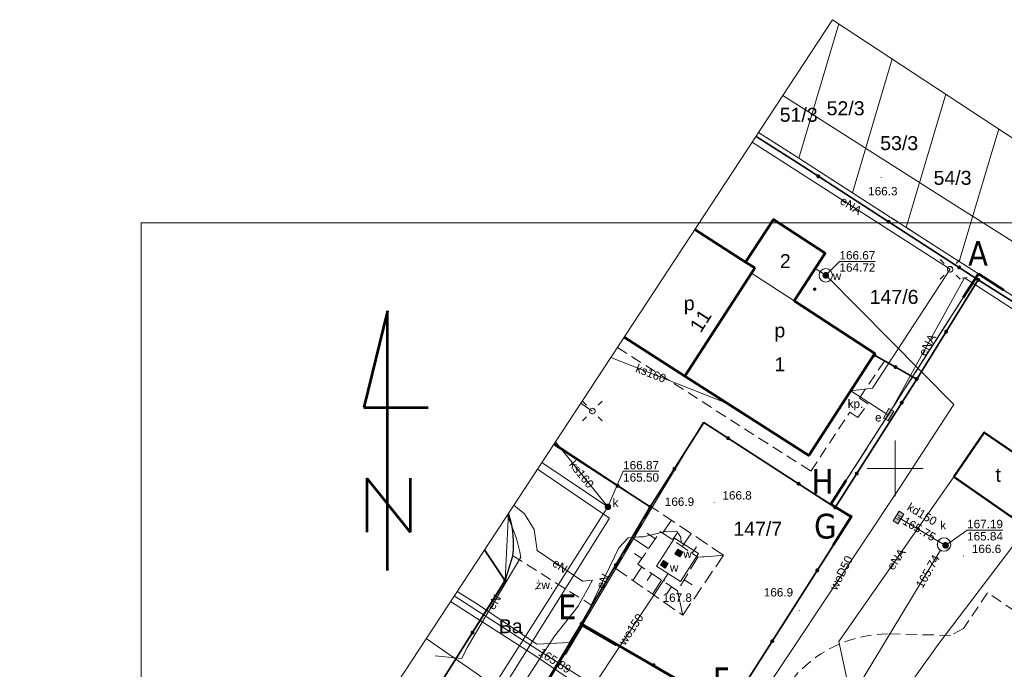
# Model space of a CAD drawing. Extents: x 7513272 to 7513487, y 5698927 to 5699090.
# Tile 9 of 12: x 7513272 to 7513360, y 5699032 to 5699090. Entities that reach past the tile are written whole.
import ezdxf
from ezdxf.enums import TextEntityAlignment as Align

# ---------------------------------------------------------------- set-up
doc = ezdxf.new("R2010")
doc.units = 0
doc.header["$PDSIZE"] = 0.75
for name, pattern in [('PRZER2-1', [3, 2, -1]), ('PRZER2_5-1', [3.5, 2.5, -1]), ('PRZER3-1', [4, 3, -1])]:
    doc.linetypes.add(name, pattern=pattern)
doc.layers.get('0').update_dxf_attribs({"linetype": 'CONTINUOUS'})
for name, color, linetype, lineweight in [('1 cienka', 7, 'CONTINUOUS', 9), ('opisy', 80, 'CONTINUOUS', 5), ('RAMKA', 7, 'CONTINUOUS', 0)]:
    doc.layers.add(name, color=color, linetype=linetype, lineweight=lineweight)
for name, color, linetype, lineweight, true_color in [('GEPADR_O', 7, 'CONTINUOUS', 0, 0x0a0909), ('GEPPGD', 7, 'CONTINUOUS', 18, 0x0a0909), ('GESBLO', 7, 'CONTINUOUS', 18, 0x0a0909), ('GESBLO_O', 7, 'CONTINUOUS', 0, 0x0a0909), ('GESBZO', 7, 'CONTINUOUS', 50, 0x0a0909), ('GESBZO_O', 7, 'CONTINUOUS', 0, 0x0a0909), ('GESDZI', 7, 'CONTINUOUS', 18, 0x008000), ('GESDZI_O', 7, 'CONTINUOUS', 0, 0x008000), ('GESKLU', 7, 'PRZER3-1', 18, 0x008000), ('GESKLU_O', 7, 'CONTINUOUS', 0, 0x008000), ('GI_OUTLINE', 7, 'CONTINUOUS', 0, 0xa5007c), ('GSLKOC', 7, 'PRZER2-1', 18, 0x0a0909), ('GSLKOG', 7, 'CONTINUOUS', 35, 0x0a0909), ('GSLKRW', 7, 'CONTINUOUS', 25, 0x0a0909), ('GSPIIN', 7, 'CONTINUOUS', 18, 0x0a0909), ('GSPWPN', 7, 'CONTINUOUS', 13, 0x0a0909), ('GSPWPN_O', 7, 'CONTINUOUS', 0, 0x0a0909), ('GSSZSN', 7, 'PRZER2_5-1', 18, 0x0a0909), ('GTGTXT', 7, 'CONTINUOUS', 18, 0x0a0909), ('GTGTXT_O', 7, 'CONTINUOUS', 0, 0x0a0909), ('GULENN', 1, 'CONTINUOUS', 18, 0xff0000), ('GULENN_O', 1, 'CONTINUOUS', 0, 0xff0000), ('GULEWN', 1, 'CONTINUOUS', 18, 0xff0000), ('GULKDP', 7, 'CONTINUOUS', 18, 0x803300), ('GULKDP_O', 7, 'CONTINUOUS', 0, 0x803300), ('GULKSP', 7, 'CONTINUOUS', 18, 0x803300), ('GULKSP_O', 7, 'CONTINUOUS', 0, 0x803300), ('GULWOP', 5, 'CONTINUOUS', 18, 0x0000ff), ('GULWOP_O', 5, 'CONTINUOUS', 0, 0x0000ff), ('GUPEPI', 1, 'CONTINUOUS', 18, 0xff0000), ('GUPESE', 7, 'CONTINUOUS', 18, 0x0a0909), ('GUPESE_O', 7, 'CONTINUOUS', 0, 0x0a0909), ('GUPEWB', 1, 'CONTINUOUS', 18, 0xff0000), ('GUPEZC', 7, 'CONTINUOUS', 18, 0x0a0909), ('GUPISL', 7, 'CONTINUOUS', 18, 0x0a0909), ('GUPKDN', 7, 'CONTINUOUS', 18, 0x803300), ('GUPKKS', 7, 'CONTINUOUS', 18, 0x0a0909), ('GUPKSD', 7, 'CONTINUOUS', 18, 0x803300), ('GUPKSH_O', 7, 'CONTINUOUS', 0, 0x803300), ('GUPKWZ', 7, 'CONTINUOUS', 18, 0x0a0909), ('GUPKWZ_O', 7, 'CONTINUOUS', 0, 0x0a0909), ('GUPWSD', 5, 'CONTINUOUS', 18, 0x0000ff), ('GUPWSH_O', 5, 'CONTINUOUS', 0, 0x0000ff), ('GUPWWZ', 7, 'CONTINUOUS', 18, 0x0a0909), ('GUPWWZ_O', 7, 'CONTINUOUS', 0, 0x0a0909), ('GUSIKP', 7, 'CONTINUOUS', 18, 0x0a0909)]:
    doc.layers.add(name, color=color, linetype=linetype, lineweight=lineweight, true_color=true_color)
for name, color, linetype, true_color in [('GSSBKP', 7, 'CONTINUOUS', 0x0a0909), ('GUPKSH', 7, 'CONTINUOUS', 0x803300), ('GUPWSH', 5, 'CONTINUOUS', 0x0000ff)]:
    doc.layers.add(name, color=color, linetype=linetype, true_color=true_color)
doc.styles.add('GEO-INFO', font='arial.ttf')

# ---------------------------------------------------------------- blocks, each defined once
blk = doc.blocks.new('POINT')
at = {"color": 0}
blk.add_point((0, 0), dxfattribs=at)
blk = doc.blocks.new('KOLO')
blk.add_hatch(color=0).paths.add_polyline_path([(0, 0.5), (-0.12941, 0.482963), (-0.25, 0.433013), (-0.353553, 0.353553), (-0.433013, 0.25), (-0.482963, 0.12941), (-0.5, 0), (-0.482963, -0.12941), (-0.433013, -0.25), (-0.353553, -0.353553), (-0.25, -0.433013), (-0.12941, -0.482963), (0, -0.5), (0.12941, -0.482963), (0.25, -0.433013), (0.353553, -0.353553), (0.433013, -0.25), (0.482963, -0.12941), (0.5, 0), (0.482963, 0.12941), (0.433013, 0.25), (0.353553, 0.353553), (0.25, 0.433013), (0.12941, 0.482963)])
blk = doc.blocks.new('SUSM01_01')
at = {"true_color": 0xffffff}
blk.add_hatch(color=7, dxfattribs=at).paths.add_polyline_path([(0.025882, -0.096593), (0.05, -0.086603), (0.076604, -0.064279), (0.093969, -0.034202), (0.1, 0), (0.095557, 0.029476), (0.082624, 0.056332), (0.062349, 0.078183), (0.036534, 0.093087), (0.007473, 0.09972), (-0.022252, 0.097493), (-0.05, 0.086603), (-0.073305, 0.068017), (-0.090097, 0.043388), (-0.098883, 0.014904), (-0.098883, -0.014904), (-0.090097, -0.043388), (-0.073305, -0.068017), (-0.05, -0.086603), (-0.025882, -0.096593), (0, -0.1), (0.025882, -0.096593), (0.1, 0), (0.093969, -0.034202), (0.076604, -0.064279), (0.05, -0.086603), (0.025882, -0.096593), (0, -0.1), (-0.025882, -0.096593), (-0.05, -0.086603), (-0.073305, -0.068017), (-0.090097, -0.043388), (-0.098883, -0.014904), (-0.098883, 0.014904), (-0.090097, 0.043388), (-0.073305, 0.068017), (-0.05, 0.086603), (-0.022252, 0.097493), (0.007473, 0.09972), (0.036534, 0.093087), (0.062349, 0.078183), (0.082624, 0.056332), (0.095557, 0.029476)])
at = {"color": 0}
for points in [[(-0.353553, 0.353553), (-0.212132, 0.212132)], [(0.353553, 0.353553), (0.212132, 0.212132)], [(-0.353553, -0.353553), (-0.212132, -0.212132)], [(0.353553, -0.353553), (0.212132, -0.212132)]]:
    blk.add_lwpolyline(points, dxfattribs=at)
blk.add_lwpolyline([(0.1, 0), (0.093969, -0.034202), (0.076604, -0.064279), (0.05, -0.086603), (0.025882, -0.096593), (0, -0.1), (-0.025882, -0.096593), (-0.05, -0.086603), (-0.073305, -0.068017), (-0.090097, -0.043388), (-0.098883, -0.014904), (-0.098883, 0.014904), (-0.090097, 0.043388), (-0.073305, 0.068017), (-0.05, 0.086603), (-0.022252, 0.097493), (0.007473, 0.09972), (0.036534, 0.093087), (0.062349, 0.078183), (0.082624, 0.056332), (0.095557, 0.029476)], close=True, dxfattribs=at)
blk = doc.blocks.new('PION_C')
at = {"color": 0}
blk.add_lwpolyline([(0, 0.5), (0, -0.5)], dxfattribs=at)
blk = doc.blocks.new('SZAFA1')
at = {"true_color": 0xffffff}
blk.add_hatch(color=7, dxfattribs=at).paths.add_polyline_path([(-1, -0.5), (1, -0.5), (1, 0.5), (-1, 0.5)])
at = {"color": 0}
blk.add_lwpolyline([(-1, -0.5), (-1, 0.5), (1, 0.5), (1, -0.5)], close=True, dxfattribs=at)
blk = doc.blocks.new('SUUS05')
at = {"true_color": 0xffffff}
blk.add_hatch(color=7, dxfattribs=at).paths.add_polyline_path([(-0.5, 0.25), (-0.5, -0.25), (0.5, -0.25), (0.5, 0.25)])
at = {"color": 0}
blk.add_lwpolyline([(0.5, -0.25), (-0.5, -0.25), (-0.5, 0.25), (0.5, 0.25)], close=True, dxfattribs=at)
for points in [[(-0.175, -0.25), (-0.175, 0.25)], [(0.175, -0.25), (0.175, 0.25)]]:
    blk.add_lwpolyline(points, dxfattribs=at)
blk = doc.blocks.new('KWADRAT_NIEPRZEZR')
at = {"true_color": 0xffffff}
blk.add_hatch(color=7, dxfattribs=at).paths.add_polyline_path([(0.5, -0.5), (0.5, 0.5), (-0.5, 0.5), (-0.5, -0.5)])
at = {"color": 0}
blk.add_lwpolyline([(-0.5, 0.5), (-0.5, -0.5), (0.5, -0.5), (0.5, 0.5)], close=True, dxfattribs=at)
blk = doc.blocks.new('OKRAG_PELNY')
at = {"true_color": 0xffffff}
blk.add_hatch(color=7, dxfattribs=at).paths.add_polyline_path([(0, 0.5), (-0.12941, 0.482963), (-0.25, 0.433013), (-0.353553, 0.353553), (-0.433013, 0.25), (-0.482963, 0.12941), (-0.5, 0), (-0.482963, -0.12941), (-0.433013, -0.25), (-0.353553, -0.353553), (-0.25, -0.433013), (-0.12941, -0.482963), (0, -0.5), (0.12941, -0.482963), (0.25, -0.433013), (0.353553, -0.353553), (0.433013, -0.25), (0.482963, -0.12941), (0.5, 0), (0.482963, 0.12941), (0.433013, 0.25), (0.353553, 0.353553), (0.25, 0.433013), (0.12941, 0.482963)])
at = {"color": 0}
blk.add_lwpolyline([(0.5, 0), (0.482963, -0.12941), (0.433013, -0.25), (0.353553, -0.353553), (0.25, -0.433013), (0.12941, -0.482963), (0, -0.5), (-0.12941, -0.482963), (-0.25, -0.433013), (-0.353553, -0.353553), (-0.433013, -0.25), (-0.482963, -0.12941), (-0.5, 0), (-0.482963, 0.12941), (-0.433013, 0.25), (-0.353553, 0.353553), (-0.25, 0.433013), (-0.12941, 0.482963), (0, 0.5), (0.12941, 0.482963), (0.25, 0.433013), (0.353553, 0.353553), (0.433013, 0.25), (0.482963, 0.12941)], close=True, dxfattribs=at)
blk = doc.blocks.new('EPPGN')
blk.add_hatch(color=0).paths.add_polyline_path([(-0.09, 0), (-0.085595, -0.027812), (-0.072812, -0.052901), (-0.052901, -0.072812), (-0.027812, -0.085595), (0, -0.09), (0.027812, -0.085595), (0.052901, -0.072812), (0.072812, -0.052901), (0.085595, -0.027812), (0.09, 0), (0.085595, 0.027812), (0.072812, 0.052901), (0.052901, 0.072812), (0.027812, 0.085595), (0, 0.09), (-0.027812, 0.085595), (-0.052901, 0.072812), (-0.072812, 0.052901), (-0.085595, 0.027812)])

msp = doc.modelspace()

# ---------------------------------------------------------------- hatches: boundary and pattern name
at = {"layer": 'GSSBKP'}
msp.add_hatch(color=256, dxfattribs=at).paths.add_polyline_path([(7513342.95, 5699066.033), (7513342.95, 5699066.035), (7513342.95, 5699066.038), (7513342.95, 5699066.04), (7513342.949, 5699066.043), (7513342.949, 5699066.046), (7513342.949, 5699066.048), (7513342.949, 5699066.051), (7513342.948, 5699066.053), (7513342.948, 5699066.056), (7513342.947, 5699066.059), (7513342.947, 5699066.061), (7513342.946, 5699066.064), (7513342.946, 5699066.066), (7513342.945, 5699066.069), (7513342.944, 5699066.071), (7513342.943, 5699066.074), (7513342.943, 5699066.076), (7513342.942, 5699066.079), (7513342.941, 5699066.081), (7513342.94, 5699066.084), (7513342.939, 5699066.086), (7513342.938, 5699066.089), (7513342.937, 5699066.091), (7513342.936, 5699066.093), (7513342.935, 5699066.096), (7513342.934, 5699066.098), (7513342.932, 5699066.1), (7513342.931, 5699066.103), (7513342.93, 5699066.105), (7513342.929, 5699066.107), (7513342.927, 5699066.109), (7513342.926, 5699066.112), (7513342.924, 5699066.114), (7513342.923, 5699066.116), (7513342.921, 5699066.118), (7513342.92, 5699066.12), (7513342.918, 5699066.122), (7513342.917, 5699066.124), (7513342.915, 5699066.126), (7513342.913, 5699066.128), (7513342.911, 5699066.13), (7513342.91, 5699066.132), (7513342.908, 5699066.134), (7513342.906, 5699066.136), (7513342.904, 5699066.138), (7513342.902, 5699066.14), (7513342.9, 5699066.141), (7513342.898, 5699066.143), (7513342.896, 5699066.145), (7513342.894, 5699066.147), (7513342.892, 5699066.148), (7513342.89, 5699066.15), (7513342.888, 5699066.151), (7513342.886, 5699066.153), (7513342.884, 5699066.154), (7513342.882, 5699066.156), (7513342.879, 5699066.157), (7513342.877, 5699066.159), (7513342.875, 5699066.16), (7513342.873, 5699066.161), (7513342.87, 5699066.162), (7513342.868, 5699066.164), (7513342.866, 5699066.165), (7513342.863, 5699066.166), (7513342.861, 5699066.167), (7513342.859, 5699066.168), (7513342.856, 5699066.169), (7513342.854, 5699066.17), (7513342.851, 5699066.171), (7513342.849, 5699066.172), (7513342.846, 5699066.173), (7513342.844, 5699066.173), (7513342.841, 5699066.174), (7513342.839, 5699066.175), (7513342.836, 5699066.176), (7513342.834, 5699066.176), (7513342.831, 5699066.177), (7513342.829, 5699066.177), (7513342.826, 5699066.178), (7513342.823, 5699066.178), (7513342.821, 5699066.179), (7513342.818, 5699066.179), (7513342.816, 5699066.179), (7513342.813, 5699066.179), (7513342.81, 5699066.18), (7513342.808, 5699066.18), (7513342.805, 5699066.18), (7513342.803, 5699066.18), (7513342.8, 5699066.18), (7513342.797, 5699066.18), (7513342.795, 5699066.18), (7513342.792, 5699066.18), (7513342.79, 5699066.18), (7513342.787, 5699066.179), (7513342.784, 5699066.179), (7513342.782, 5699066.179), (7513342.779, 5699066.179), (7513342.777, 5699066.178), (7513342.774, 5699066.178), (7513342.772, 5699066.177), (7513342.769, 5699066.177), (7513342.766, 5699066.176), (7513342.764, 5699066.176), (7513342.761, 5699066.175), (7513342.759, 5699066.174), (7513342.756, 5699066.174), (7513342.754, 5699066.173), (7513342.751, 5699066.172), (7513342.749, 5699066.171), (7513342.747, 5699066.17), (7513342.744, 5699066.169), (7513342.742, 5699066.168), (7513342.739, 5699066.167), (7513342.737, 5699066.166), (7513342.735, 5699066.165), (7513342.732, 5699066.164), (7513342.73, 5699066.163), (7513342.728, 5699066.161), (7513342.725, 5699066.16), (7513342.723, 5699066.159), (7513342.721, 5699066.157), (7513342.719, 5699066.156), (7513342.717, 5699066.155), (7513342.714, 5699066.153), (7513342.712, 5699066.152), (7513342.71, 5699066.15), (7513342.708, 5699066.149), (7513342.706, 5699066.147), (7513342.704, 5699066.145), (7513342.702, 5699066.144), (7513342.7, 5699066.142), (7513342.698, 5699066.14), (7513342.696, 5699066.138), (7513342.694, 5699066.137), (7513342.693, 5699066.135), (7513342.691, 5699066.133), (7513342.689, 5699066.131), (7513342.687, 5699066.129), (7513342.686, 5699066.127), (7513342.684, 5699066.125), (7513342.682, 5699066.123), (7513342.681, 5699066.121), (7513342.679, 5699066.119), (7513342.678, 5699066.117), (7513342.676, 5699066.115), (7513342.675, 5699066.112), (7513342.673, 5699066.11), (7513342.672, 5699066.108), (7513342.671, 5699066.106), (7513342.669, 5699066.103), (7513342.668, 5699066.101), (7513342.667, 5699066.099), (7513342.666, 5699066.097), (7513342.664, 5699066.094), (7513342.663, 5699066.092), (7513342.662, 5699066.09), (7513342.661, 5699066.087), (7513342.66, 5699066.085), (7513342.659, 5699066.082), (7513342.659, 5699066.08), (7513342.658, 5699066.077), (7513342.657, 5699066.075), (7513342.656, 5699066.072), (7513342.655, 5699066.07), (7513342.655, 5699066.067), (7513342.654, 5699066.065), (7513342.654, 5699066.062), (7513342.653, 5699066.06), (7513342.652, 5699066.057), (7513342.652, 5699066.055), (7513342.652, 5699066.052), (7513342.651, 5699066.049), (7513342.651, 5699066.047), (7513342.651, 5699066.044), (7513342.65, 5699066.042), (7513342.65, 5699066.039), (7513342.65, 5699066.037), (7513342.65, 5699066.034), (7513342.65, 5699066.031), (7513342.65, 5699066.029), (7513342.65, 5699066.026), (7513342.65, 5699066.023), (7513342.65, 5699066.021), (7513342.65, 5699066.018), (7513342.651, 5699066.016), (7513342.651, 5699066.013), (7513342.651, 5699066.011), (7513342.652, 5699066.008), (7513342.652, 5699066.005), (7513342.652, 5699066.003), (7513342.653, 5699066), (7513342.654, 5699065.998), (7513342.654, 5699065.995), (7513342.655, 5699065.993), (7513342.655, 5699065.99), (7513342.656, 5699065.988), (7513342.657, 5699065.985), (7513342.658, 5699065.983), (7513342.659, 5699065.98), (7513342.659, 5699065.978), (7513342.66, 5699065.975), (7513342.661, 5699065.973), (7513342.662, 5699065.97), (7513342.663, 5699065.968), (7513342.664, 5699065.966), (7513342.666, 5699065.963), (7513342.667, 5699065.961), (7513342.668, 5699065.959), (7513342.669, 5699065.957), (7513342.671, 5699065.954), (7513342.672, 5699065.952), (7513342.673, 5699065.95), (7513342.675, 5699065.948), (7513342.676, 5699065.945), (7513342.678, 5699065.943), (7513342.679, 5699065.941), (7513342.681, 5699065.939), (7513342.682, 5699065.937), (7513342.684, 5699065.935), (7513342.686, 5699065.933), (7513342.687, 5699065.931), (7513342.689, 5699065.929), (7513342.691, 5699065.927), (7513342.693, 5699065.925), (7513342.694, 5699065.923), (7513342.696, 5699065.922), (7513342.698, 5699065.92), (7513342.7, 5699065.918), (7513342.702, 5699065.916), (7513342.704, 5699065.915), (7513342.706, 5699065.913), (7513342.708, 5699065.911), (7513342.71, 5699065.91), (7513342.712, 5699065.908), (7513342.714, 5699065.907), (7513342.717, 5699065.905), (7513342.719, 5699065.904), (7513342.721, 5699065.903), (7513342.723, 5699065.901), (7513342.725, 5699065.9), (7513342.728, 5699065.899), (7513342.73, 5699065.897), (7513342.732, 5699065.896), (7513342.735, 5699065.895), (7513342.737, 5699065.894), (7513342.739, 5699065.893), (7513342.742, 5699065.892), (7513342.744, 5699065.891), (7513342.747, 5699065.89), (7513342.749, 5699065.889), (7513342.751, 5699065.888), (7513342.754, 5699065.887), (7513342.756, 5699065.886), (7513342.759, 5699065.886), (7513342.761, 5699065.885), (7513342.764, 5699065.884), (7513342.766, 5699065.884), (7513342.769, 5699065.883), (7513342.772, 5699065.883), (7513342.774, 5699065.882), (7513342.777, 5699065.882), (7513342.779, 5699065.881), (7513342.782, 5699065.881), (7513342.784, 5699065.881), (7513342.787, 5699065.881), (7513342.79, 5699065.88), (7513342.792, 5699065.88), (7513342.795, 5699065.88), (7513342.797, 5699065.88), (7513342.8, 5699065.88), (7513342.803, 5699065.88), (7513342.805, 5699065.88), (7513342.808, 5699065.88), (7513342.81, 5699065.88), (7513342.813, 5699065.881), (7513342.816, 5699065.881), (7513342.818, 5699065.881), (7513342.821, 5699065.881), (7513342.823, 5699065.882), (7513342.826, 5699065.882), (7513342.828, 5699065.883), (7513342.831, 5699065.883), (7513342.833, 5699065.884), (7513342.836, 5699065.884), (7513342.838, 5699065.885), (7513342.841, 5699065.886), (7513342.843, 5699065.886), (7513342.846, 5699065.887), (7513342.848, 5699065.888), (7513342.851, 5699065.889), (7513342.853, 5699065.89), (7513342.856, 5699065.891), (7513342.858, 5699065.892), (7513342.86, 5699065.893), (7513342.863, 5699065.894), (7513342.865, 5699065.895), (7513342.867, 5699065.896), (7513342.87, 5699065.897), (7513342.872, 5699065.898), (7513342.874, 5699065.9), (7513342.876, 5699065.901), (7513342.879, 5699065.902), (7513342.881, 5699065.904), (7513342.883, 5699065.905), (7513342.885, 5699065.907), (7513342.887, 5699065.908), (7513342.889, 5699065.91), (7513342.891, 5699065.911), (7513342.894, 5699065.913), (7513342.896, 5699065.914), (7513342.898, 5699065.916), (7513342.899, 5699065.918), (7513342.901, 5699065.919), (7513342.903, 5699065.921), (7513342.905, 5699065.923), (7513342.907, 5699065.925), (7513342.909, 5699065.927), (7513342.911, 5699065.929), (7513342.912, 5699065.931), (7513342.914, 5699065.932), (7513342.916, 5699065.934), (7513342.917, 5699065.936), (7513342.919, 5699065.939), (7513342.92, 5699065.941), (7513342.922, 5699065.943), (7513342.923, 5699065.945), (7513342.925, 5699065.947), (7513342.926, 5699065.949), (7513342.928, 5699065.951), (7513342.929, 5699065.954), (7513342.93, 5699065.956), (7513342.932, 5699065.958), (7513342.933, 5699065.96), (7513342.934, 5699065.963), (7513342.935, 5699065.965), (7513342.936, 5699065.967), (7513342.937, 5699065.97), (7513342.938, 5699065.972), (7513342.939, 5699065.974), (7513342.94, 5699065.977), (7513342.941, 5699065.979), (7513342.942, 5699065.982), (7513342.943, 5699065.984), (7513342.944, 5699065.987), (7513342.944, 5699065.989), (7513342.945, 5699065.992), (7513342.946, 5699065.994), (7513342.946, 5699065.997), (7513342.947, 5699065.999), (7513342.947, 5699066.002), (7513342.948, 5699066.004), (7513342.948, 5699066.007), (7513342.949, 5699066.009), (7513342.949, 5699066.012), (7513342.949, 5699066.014), (7513342.949, 5699066.017), (7513342.95, 5699066.02), (7513342.95, 5699066.022), (7513342.95, 5699066.025), (7513342.95, 5699066.027), (7513342.95, 5699066.03)], flags=0)

# ---------------------------------------------------------------- linework, layer by layer
at = {"layer": '1 cienka', "lineweight": 50}
for p, q in [((7513357.461, 5699067.402, 10.16), (7513356.101, 5699065.274, 10.3)), ((7513357.461, 5699067.402, 10.16), (7513359.712, 5699065.951, 10.16)), ((7513345.612, 5699048.932, 10.02), (7513344.252, 5699046.805, 10.16)), ((7513344.252, 5699046.805, 10.16), (7513346.052, 5699045.675, 10.16)), ((7513344.44, 5699043.131, 10.16), (7513346.052, 5699045.675, 10.16)), ((7513320.433, 5699033.393, 10.14), (7513321.984, 5699035.976, 10.16)), ((7513321.984, 5699035.976, 10.16), (7513325.078, 5699034.183, 10.3))]:
    msp.add_line(p, q, dxfattribs=at)
at = {"layer": '1 cienka', "lineweight": 53}
for p, q in [((7513304.57, 5699064.08), (7513302.469, 5699055.454)), ((7513304.57, 5699040.851), (7513304.57, 5699064.08)), ((7513302.469, 5699055.454), (7513308.223, 5699055.454)), ((7513302.711, 5699049.119), (7513306.587, 5699044.288)), ((7513302.711, 5699049.119), (7513302.711, 5699044.288)), ((7513306.587, 5699049.119), (7513306.587, 5699044.288))]:
    msp.add_line(p, q, dxfattribs=at)
at = {"layer": 'GESBLO', "linetype": 'Continuous', "lineweight": 18, "elevation": 10.26}
for points in [[(7513337.14, 5699067.47), (7513337.44, 5699067.93), (7513336.6, 5699068.46), (7513339.1, 5699072.27), (7513343.74, 5699069.24), (7513340.97, 5699064.98)], [(7513331.18, 5699058.26), (7513337.14, 5699067.47), (7513340.97, 5699064.98), (7513348.19, 5699060.29), (7513342.27, 5699051.14)]]:
    msp.add_lwpolyline(points, close=True, dxfattribs=at)
at = {"layer": 'GESBZO', "linetype": 'Continuous', "elevation": 10.26}
for points in [[(7513336.6, 5699068.46), (7513339.1, 5699072.27), (7513343.74, 5699069.24), (7513340.97, 5699064.98), (7513348.19, 5699060.29), (7513342.27, 5699051.14), (7513331.18, 5699058.26), (7513337.14, 5699067.47), (7513337.44, 5699067.93)], [(7513355.24, 5699049.23), (7513357.98, 5699053.22), (7513363.21, 5699049.63), (7513360.45, 5699045.64)]]:
    msp.add_lwpolyline(points, close=True, dxfattribs=at)
msp.add_lwpolyline([(7513332.075, 5699071.362), (7513336.6, 5699068.46), (7513337.44, 5699067.93), (7513337.14, 5699067.47), (7513331.18, 5699058.26), (7513325.753, 5699061.739)], dxfattribs=at)
at = {"layer": 'GESDZI', "linetype": 'Continuous', "elevation": 10.3}
for points in [[(7513341.382, 5699077.74), (7513344.953, 5699089.775)], [(7513344.953, 5699089.775), (7513341.382, 5699077.74), (7513346.182, 5699074.65)], [(7513349.743, 5699086.629), (7513346.182, 5699074.65), (7513350.982, 5699071.561)], [(7513346.182, 5699074.65), (7513349.743, 5699086.629)], [(7513350.982, 5699071.561), (7513354.533, 5699083.482)], [(7513354.533, 5699083.482), (7513350.982, 5699071.561), (7513355.741, 5699068.501)], [(7513346.182, 5699074.65), (7513341.382, 5699077.74), (7513337.782, 5699080.051)], [(7513337.782, 5699080.051), (7513341.382, 5699077.74)], [(7513359.283, 5699080.362), (7513355.741, 5699068.501), (7513357.461, 5699067.402), (7513365.14, 5699062.452)], [(7513355.741, 5699068.501), (7513359.283, 5699080.362)], [(7513319.504, 5699052.226), (7513328.213, 5699046.485), (7513332.823, 5699054.113), (7513344.252, 5699046.805), (7513357.171, 5699066.942), (7513357.461, 5699067.402), (7513355.741, 5699068.501), (7513350.982, 5699071.561), (7513346.182, 5699074.65)], [(7513344.651, 5698954.767), (7513293.345, 5698988.471), (7513321.984, 5699035.976), (7513328.213, 5699046.485), (7513319.504, 5699052.226)], [(7513273.797, 5698982.644), (7513277.536, 5698980.241), (7513315.104, 5699040.045), (7513315.407, 5699045.989)], [(7513315.407, 5699045.989), (7513315.104, 5699040.045), (7513277.536, 5698980.241), (7513278.856, 5698979.391), (7513315.483, 5698955.845), (7513321.623, 5698951.895), (7513336.561, 5698942.286), (7513337.861, 5698944.296), (7513344.651, 5698954.767)]]:
    msp.add_lwpolyline(points, dxfattribs=at)
for points in [[(7513371.83, 5698997.098), (7513399.158, 5699039.406), (7513399.398, 5699040.166), (7513399.468, 5699040.386), (7513396.318, 5699042.406), (7513390.698, 5699046.025), (7513380.559, 5699052.534), (7513374.78, 5699056.254), (7513365.14, 5699062.452), (7513357.461, 5699067.402), (7513357.171, 5699066.942), (7513344.252, 5699046.805), (7513346.052, 5699045.675), (7513335.093, 5699028.378), (7513321.984, 5699035.976), (7513293.345, 5698988.471), (7513344.651, 5698954.767), (7513356.561, 5698973.129)], [(7513335.093, 5699028.378), (7513346.052, 5699045.675), (7513344.252, 5699046.805), (7513332.823, 5699054.113), (7513328.213, 5699046.485), (7513321.984, 5699035.976)]]:
    msp.add_lwpolyline(points, close=True, dxfattribs=at)
at = {"layer": 'GESKLU', "linetype": 'PRZER3-1', "lineweight": 18, "ltscale": 0.5, "elevation": 10.16}
for points in [[(7513277.536, 5698980.241), (7513278.856, 5698979.391), (7513315.483, 5698955.845), (7513321.623, 5698951.895), (7513336.561, 5698942.286), (7513337.861, 5698944.296), (7513344.651, 5698954.767), (7513293.345, 5698988.471), (7513321.984, 5699035.976), (7513335.093, 5699028.378), (7513346.052, 5699045.675), (7513344.252, 5699046.805), (7513357.171, 5699066.942), (7513357.461, 5699067.402), (7513355.741, 5699068.501), (7513350.982, 5699071.561), (7513346.182, 5699074.65), (7513341.382, 5699077.74), (7513337.782, 5699080.051)], [(7513408.744, 5699047.872), (7513396.318, 5699042.406), (7513390.698, 5699046.025), (7513380.559, 5699052.534), (7513374.78, 5699056.254), (7513365.14, 5699062.452), (7513357.461, 5699067.402), (7513355.741, 5699068.501), (7513350.982, 5699071.561), (7513346.182, 5699074.65), (7513341.382, 5699077.74), (7513337.782, 5699080.051)]]:
    msp.add_lwpolyline(points, dxfattribs=at)
msp.add_lwpolyline([(7513371.83, 5698997.098), (7513399.158, 5699039.406), (7513399.398, 5699040.166), (7513399.468, 5699040.386), (7513396.318, 5699042.406), (7513390.698, 5699046.025), (7513380.559, 5699052.534), (7513374.78, 5699056.254), (7513365.14, 5699062.452), (7513357.461, 5699067.402), (7513357.171, 5699066.942), (7513344.252, 5699046.805), (7513346.052, 5699045.675), (7513335.093, 5699028.378), (7513321.984, 5699035.976), (7513293.345, 5698988.471), (7513344.651, 5698954.767), (7513356.561, 5698973.129)], close=True, dxfattribs=at)
at = {"layer": 'GI_OUTLINE', "color": 224, "linetype": 'Continuous', "true_color": 0xa5007c, "elevation": 100}
msp.add_lwpolyline([(7513344.406, 5699090.134), (7513423.807, 5699037.977), (7513351.062, 5698927.233), (7513271.66, 5698979.39)], close=True, dxfattribs=at)
for points in [[(7513350, 5699047.5), (7513350, 5699052.5)], [(7513347.5, 5699050), (7513352.5, 5699050)]]:
    msp.add_lwpolyline(points, dxfattribs=at)
at = {"layer": 'GSLKOC', "linetype": 'PRZER2-1', "lineweight": 18, "ltscale": 0.5, "elevation": 10.18}
for points in [[(7513325.148, 5699060.817), (7513342.46, 5699049.75), (7513345.95, 5699055.04), (7513346.67, 5699054.54), (7513347.56, 5699055.78), (7513346.8, 5699056.29), (7513349.05, 5699059.62)], [(7513315.78, 5699042.19), (7513322.87, 5699037.74)]]:
    msp.add_lwpolyline(points, dxfattribs=at)
msp.add_lwpolyline([(7513360.551, 5699045.646), (7513378.709, 5699033.279, -0.260168), (7513379.469, 5699027.09), (7513375.62, 5699021.502, -1.126518), (7513374.22, 5699022.512), (7513376.925, 5699026.364), (7513358.264, 5699038.874), (7513356.123, 5699035.665), (7513354.96, 5699035.061), (7513349.375, 5699035.2, 0.210113), (7513341.139, 5699031.526), (7513332.39, 5699019.621), (7513327.052, 5699011.684), (7513325.251, 5699010.189)], format="xyb", dxfattribs=at)
at = {"layer": 'GSLKOG', "linetype": 'Continuous', "elevation": 10.18}
for points in [[(7513337.551, 5699079.699), (7513341.23, 5699077.35), (7513357.44, 5699066.87), (7513351.93, 5699057.99), (7513344.64, 5699046.51), (7513332.89, 5699054.1), (7513328.09, 5699046.56), (7513319.443, 5699052.132)], [(7513387.458, 5699021.293), (7513399.789, 5699040.179), (7513357.44, 5699066.87)], [(7513351.93, 5699057.99), (7513348.14, 5699060.13)], [(7513328.09, 5699046.56), (7513322.87, 5699037.74), (7513321.94, 5699036.11)], [(7513344.64, 5699046.51), (7513346.122, 5699045.735), (7513335.153, 5699028.488), (7513321.94, 5699036.11)], [(7513313.255, 5699042.712), (7513315.11, 5699039.94)], [(7513315.11, 5699039.94), (7513304.599, 5699023.347), (7513303.931, 5699020.437), (7513285.457, 5698991.965), (7513283.357, 5698990.749), (7513281.356, 5698987.94), (7513277.996, 5698982.711), (7513276.656, 5698980.841)], [(7513341.21, 5698949.14), (7513344.841, 5698954.727), (7513293.345, 5698988.471), (7513321.94, 5699036.11)]]:
    msp.add_lwpolyline(points, dxfattribs=at)
at = {"layer": 'GSLKRW', "linetype": 'Continuous', "lineweight": 25, "elevation": 10.18}
msp.add_lwpolyline([(7513315.11, 5699039.94), (7513315.78, 5699042.19), (7513315.84, 5699042.7, 0.09453), (7513315.407, 5699045.989)], format="xyb", dxfattribs=at)
at = {"layer": 'GSSZSN', "linetype": 'PRZER2_5-1', "ltscale": 0.5, "elevation": 10.14}
for points in [[(7513334.647, 5699042.225), (7513328.173, 5699046.575), (7513324.959, 5699041.066), (7513330.988, 5699036.871), (7513330.524, 5699039.059)], [(7513330.524, 5699039.059), (7513326.969, 5699041.427), (7513328.979, 5699044.361), (7513332.354, 5699042.045)], [(7513330.524, 5699039.059), (7513330.988, 5699036.871), (7513334.647, 5699042.225)], [(7513332.354, 5699042.045), (7513330.524, 5699039.059)], [(7513334.647, 5699042.225), (7513332.354, 5699042.045)], [(7513332.354, 5699042.045), (7513334.647, 5699042.225)]]:
    msp.add_lwpolyline(points, dxfattribs=at)
at = {"layer": 'GSSZSN', "linetype": 'Continuous'}
for points in [[(7513329.194, 5699044.213, 10.14), (7513329.981, 5699045.36, 10.14)], [(7513327.923, 5699042.82, 10.14), (7513326.537, 5699043.77, 10.14)], [(7513328.525, 5699043.698, 10.14), (7513327.8, 5699044.195, 10.14)], [(7513330.071, 5699043.611, 10.14), (7513330.468, 5699044.189, 10.14)], [(7513330.949, 5699043.009, 10.14), (7513331.748, 5699044.173, 10.14)], [(7513331.826, 5699042.407, 10.14), (7513332.229, 5699042.993, 10.14)], [(7513327.322, 5699041.942, 10.14), (7513326.661, 5699042.395, 10.14)], [(7513326.529, 5699039.974, 10.14), (7513327.335, 5699041.183, 10.14)], [(7513328.22, 5699040.593, 10.14), (7513327.812, 5699039.979, 10.14)], [(7513328.277, 5699038.758, 10.14), (7513329.106, 5699040.003, 10.14)], [(7513331.122, 5699040.034, 10.14), (7513331.837, 5699039.596, 10.14)], [(7513329.992, 5699039.413, 10.14), (7513329.571, 5699038.781, 10.14)]]:
    msp.add_polyline3d(points, dxfattribs=at)
at = {"layer": 'GULENN', "linetype": 'Continuous', "elevation": 10.18}
for points in [[(7513346.03, 5699056.95), (7513347.96, 5699057.17), (7513354.92, 5699067.81), (7513337.207, 5699079.176)], [(7513356.2, 5699067.05), (7513349.56, 5699055.04), (7513349.41, 5699054.8), (7513349.27, 5699054.86), (7513346.03, 5699056.95)], [(7513356.2, 5699067.05), (7513391.394, 5699044.333), (7513387.163, 5699037.612), (7513389.51, 5699035.989), (7513389.79, 5699036.53)], [(7513321.877, 5699055.839), (7513322.9, 5699055.13)], [(7513355.24, 5699049.23), (7513344.96, 5699034.52), (7513345.79, 5699030.65), (7513347.836, 5699024.472)], [(7513322.904, 5699040.015), (7513322.024, 5699039.925), (7513317.954, 5699042.655), (7513317.704, 5699044.545), (7513316.844, 5699045.924), (7513315.886, 5699046.718)], [(7513330.861, 5699043.352), (7513330.828, 5699043.855), (7513330.456, 5699044.357), (7513329.563, 5699044.395), (7513327.473, 5699043.875), (7513327.103, 5699043.875), (7513326.123, 5699043.795), (7513325.283, 5699042.885), (7513322.384, 5699036.886), (7513320.864, 5699034.416), (7513317.934, 5699034.286), (7513312.614, 5699037.845), (7513310.803, 5699038.98)], [(7513390.161, 5699036.301), (7513388.536, 5699035.562), (7513376.28, 5699033.392), (7513375.614, 5699034.984), (7513360.635, 5699043.157), (7513353.85, 5699034.239), (7513348.062, 5699026.166), (7513349.232, 5699025.179), (7513348.541, 5699024.026)], [(7513322.904, 5699040.015), (7513321.624, 5699037.686), (7513319.514, 5699035.006), (7513315.304, 5699028.557), (7513314.383, 5699026.838), (7513309.854, 5699018.388), (7513308.734, 5699018.098), (7513308.734, 5699018.098), (7513309.174, 5699017.158), (7513300.045, 5699003.299), (7513298.885, 5699002.799), (7513298.885, 5699002.799), (7513299.145, 5699001.909), (7513292.54, 5698992.259), (7513291.971, 5698991.176), (7513292.605, 5698990.021), (7513300.805, 5698984.342), (7513310.674, 5698977.823), (7513311.534, 5698976.203), (7513311.122, 5698968.694), (7513308.249, 5698963.686), (7513306.845, 5698956.278)], [(7513308.048, 5699034.785), (7513312.703, 5699031.521), (7513314.421, 5699030.216), (7513319.884, 5699028.087), (7513323.044, 5699027.268), (7513325.813, 5699025.848), (7513331.813, 5699023.899), (7513342.787, 5699017.522)]]:
    msp.add_lwpolyline(points, dxfattribs=at)
msp.add_lwpolyline([(7513308.835, 5699033.226), (7513311.214, 5699032.986), (7513311.694, 5699033.976), (7513316.514, 5699042.065, 0.064187), (7513315.283, 5699045.8)], format="xyb", dxfattribs=at)
at = {"layer": 'GULEWN', "linetype": 'Continuous', "elevation": 10.18}
msp.add_lwpolyline([(7513310.211, 5699038.078), (7513317.833, 5699033.208), (7513323.376, 5699029.453), (7513317.447, 5699019.364)], dxfattribs=at)
at = {"layer": 'GULKDP', "linetype": 'Continuous', "elevation": 10.18}
for points in [[(7513354.37, 5699043.191), (7513350.302, 5699045.606)], [(7513345.591, 5699028.663), (7513354.055, 5699042.679)]]:
    msp.add_lwpolyline(points, dxfattribs=at)
at = {"layer": 'GULKSP', "linetype": 'Continuous', "elevation": 10.18}
for points in [[(7513335.01, 5699055.8), (7513324.549, 5699059.907)], [(7513319.594, 5699052.363), (7513324.3, 5699046.56)], [(7513278.922, 5698974.62), (7513305.988, 5699017.78), (7513324.3, 5699046.56), (7513318.396, 5699050.539)]]:
    msp.add_lwpolyline(points, dxfattribs=at)
at = {"layer": 'GULWOP', "linetype": 'Continuous', "elevation": 10.18}
for points in [[(7513342.348, 5698932.957), (7513346.62, 5698939.607), (7513367.19, 5698971.92), (7513383.429, 5698996.188), (7513408.047, 5699034.506), (7513410.819, 5699038.565), (7513354.649, 5699073.996), (7513339.951, 5699083.353)], [(7513320.883, 5699019.47), (7513326.006, 5699028.289), (7513334.275, 5699024.019), (7513350.42, 5699048.295), (7513355.263, 5699055.726), (7513343.79, 5699067.27), (7513342.85, 5699067.88)], [(7513279.712, 5698974.101), (7513324.434, 5699045.555), (7513317.987, 5699049.916)], [(7513310.548, 5699038.592), (7513318.034, 5699033.766), (7513323.024, 5699030.567), (7513329.687, 5699040.599)]]:
    msp.add_lwpolyline(points, dxfattribs=at)
at = {"layer": 'GUPKDN', "lineweight": 18, "elevation": 10.28, "flags": 128}
msp.add_lwpolyline([(7513354.37, 5699043.791, -0.57735), (7513354.89, 5699042.891, -1.732051)], format="xyb", close=True, dxfattribs=at)
at = {"layer": 'GUPKSH_O', "linetype": 'Continuous', "lineweight": 0, "elevation": 10.8, "flags": 128}
for points in [[(7513328.866, 5699049.736), (7513325.663, 5699049.736), (7513324.3, 5699046.56)], [(7513325.663, 5699049.736), (7513328.866, 5699049.736)], [(7513359.645, 5699044.476), (7513356.442, 5699044.476), (7513354.515, 5699043.114)], [(7513356.442, 5699044.476), (7513359.645, 5699044.476)]]:
    msp.add_lwpolyline(points, dxfattribs=at)
at = {"layer": 'GUPWSH_O', "linetype": 'Continuous', "lineweight": 0, "elevation": 10.8, "flags": 128}
for points in [[(7513348.223, 5699068.513), (7513345.019, 5699068.513), (7513343.79, 5699067.27)], [(7513345.019, 5699068.513), (7513348.223, 5699068.513)]]:
    msp.add_lwpolyline(points, dxfattribs=at)
at = {"layer": 'GUSIKP', "color": 5, "linetype": 'Continuous', "true_color": 0x0000ff, "elevation": 10.22}
msp.add_lwpolyline([(7513343.79, 5699066.67, -1), (7513343.79, 5699067.87, -1)], format="xyb", close=True, dxfattribs=at)
msp.add_lwpolyline([(7513330.243, 5699043.745), (7513332.393, 5699042.375), (7513330.793, 5699039.886), (7513328.65, 5699041.26)], close=True, dxfattribs=at)
at = {"layer": 'GUSIKP', "color": 36, "linetype": 'Continuous', "true_color": 0x803300, "elevation": 10.22}
msp.add_lwpolyline([(7513354.37, 5699043.791, -1), (7513354.37, 5699042.591, -1)], format="xyb", close=True, dxfattribs=at)
at = {"layer": 'RAMKA', "color": 0, "const_width": 0.09, "flags": 128}
msp.add_lwpolyline([(7513282.541, 5698929.469), (7513486.541, 5698929.469), (7513486.541, 5699071.969), (7513282.541, 5699071.969), (7513282.541, 5698929.469)], dxfattribs=at)

# ---------------------------------------------------------------- block references
at = {"layer": 'GEPPGD', "color": 96, "true_color": 0x008000, "xscale": 0.5, "yscale": 0.5, "rotation": 90}
for p in [(7513341.382, 5699077.74, 10.32), (7513346.182, 5699074.65, 10.32), (7513350.982, 5699071.561, 10.32), (7513355.741, 5699068.501, 10.32), (7513357.461, 5699067.402, 10.32), (7513357.171, 5699066.942, 10.32), (7513332.823, 5699054.113, 10.32), (7513328.213, 5699046.485, 10.32), (7513344.252, 5699046.805, 10.32), (7513346.052, 5699045.675, 10.32), (7513315.104, 5699040.045, 10.32), (7513321.984, 5699035.976, 10.32), (7513321.984, 5699035.976, 10.32)]:
    msp.add_blockref('EPPGN', p, dxfattribs=at)
at = {"layer": 'GSLKOG', "xscale": 0.35, "yscale": 0.35, "rotation": 90}
for p in [(7513343.125, 5699076.125, 10.18), (7513349.424, 5699072.053, 10.18), (7513355.722, 5699067.981, 10.18), (7513357.44, 5699066.87, 10.18), (7513354.564, 5699062.235, 10.18), (7513348.14, 5699060.13, 10.18), (7513350.035, 5699059.06, 10.18), (7513351.93, 5699057.99, 10.18), (7513350.588, 5699055.876, 10.18), (7513335.06, 5699052.698, 10.18), (7513330.25, 5699049.953, 10.18), (7513346.567, 5699049.545, 10.18), (7513341.36, 5699048.629, 10.18), (7513325.166, 5699048.444, 10.18), (7513328.09, 5699046.56, 10.18), (7513344.64, 5699046.51, 10.18), (7513325.002, 5699041.343, 10.18), (7513343.03, 5699040.875, 10.18), (7513315.11, 5699039.94, 10.18), (7513315.11, 5699039.94, 10.18), (7513321.94, 5699036.11, 10.18), (7513321.94, 5699036.11, 10.18), (7513321.94, 5699036.11, 10.18), (7513312.178, 5699035.311, 10.18), (7513339.006, 5699034.546, 10.18), (7513328.378, 5699032.396, 10.18)]:
    msp.add_blockref('KOLO', p, dxfattribs=at)
at = {"layer": 'GSPIIN', "xscale": 0.5, "yscale": 0.5}
msp.add_blockref('POINT', (7513342.8, 5699066.03, 10.2), dxfattribs=at)
at = {"layer": 'GSPWPN', "xscale": 0.09, "yscale": 0.09, "rotation": 90}
for p in [(7513348.742, 5699076.032, 10.2), (7513333.796, 5699046.963, 10.2), (7513327.911, 5699046.418, 10.2), (7513356.117, 5699042.174, 10.2), (7513329.35, 5699039.928, 10.2), (7513341.404, 5699037.273, 10.2)]:
    msp.add_blockref('KOLO', p, dxfattribs=at)
at = {"layer": 'GTGTXT', "rotation": 90}
for p in [(7513345.94, 5699055.829, 10.01), (7513317.829, 5699039.209, 10.01)]:
    msp.add_blockref('POINT', p, dxfattribs=at)
at = {"layer": 'GUPEPI', "rotation": 90}
for p in [(7513317.954, 5699042.655, 10.24), (7513322.024, 5699039.925, 10.24)]:
    msp.add_blockref('POINT', p, dxfattribs=at)
at = {"layer": 'GUPESE', "xscale": 0.5, "yscale": 0.5, "rotation": 60.46928097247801}
msp.add_blockref('SZAFA1', (7513349.41, 5699054.8, 10.24), dxfattribs=at)
at = {"layer": 'GUPEWB', "rotation": 90}
for p in [(7513355.24, 5699049.23, 10.24), (7513330.861, 5699043.352, 10.24)]:
    msp.add_blockref('POINT', p, dxfattribs=at)
at = {"layer": 'GUPEZC', "xscale": 0.5, "yscale": 0.5, "rotation": 278.4576952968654}
msp.add_blockref('PION_C', (7513356.2, 5699067.05, 10.24), dxfattribs=at)
at = {"layer": 'GUPISL', "xscale": 2.5, "yscale": 2.5, "rotation": 90}
for p in [(7513354.92, 5699067.81, 10.24), (7513322.9, 5699055.13, 10.24)]:
    msp.add_blockref('SUSM01_01', p, dxfattribs=at)
at = {"layer": 'GUPKKS', "rotation": 58.05916676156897}
msp.add_blockref('SUUS05', (7513350.302, 5699045.606, 10.24), dxfattribs=at)
at = {"layer": 'GUPKSD', "xscale": 0.5, "yscale": 0.5}
msp.add_blockref('POINT', (7513324.3, 5699046.56, 10.24), dxfattribs=at)
at = {"layer": 'GUPKSD', "xscale": 0.5, "yscale": 0.5, "rotation": 90}
msp.add_blockref('POINT', (7513354.37, 5699043.191, 10.24), dxfattribs=at)
at = {"layer": 'GUPKSH', "xscale": 0.09, "yscale": 0.09, "rotation": 90}
for p in [(7513324.3, 5699046.56, 10.24), (7513353.854, 5699043.496, 10.24), (7513354.055, 5699042.679, 10.24), (7513354.515, 5699043.114, 10.24)]:
    msp.add_blockref('KOLO', p, dxfattribs=at)
at = {"layer": 'GUPKWZ', "xscale": 0.5, "yscale": 0.5, "rotation": 90}
for p in [(7513324.3, 5699046.56, 10.25), (7513354.515, 5699043.114, 10.25)]:
    msp.add_blockref('OKRAG_PELNY', p, dxfattribs=at)
at = {"layer": 'GUPWSD', "xscale": 0.5, "yscale": 0.5}
msp.add_blockref('POINT', (7513343.79, 5699067.27, 10.24), dxfattribs=at)
at = {"layer": 'GUPWSH', "xscale": 0.09, "yscale": 0.09, "rotation": 90}
for p in [(7513343.79, 5699067.27, 10.24), (7513318.034, 5699033.766, 10.24)]:
    msp.add_blockref('KOLO', p, dxfattribs=at)
at = {"layer": 'GUPWWZ', "xscale": 0.5, "yscale": 0.5}
for name, p, rotation in [('OKRAG_PELNY', (7513343.79, 5699067.27, 10.25), 90), ('KWADRAT_NIEPRZEZR', (7513330.643, 5699042.425, 10.25), 327.4875798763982), ('KWADRAT_NIEPRZEZR', (7513329.343, 5699041.416, 10.25), 58.37829369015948)]:
    msp.add_blockref(name, p, dxfattribs=dict(at, rotation=rotation))

# ---------------------------------------------------------------- texts
at = {"layer": 'GEPADR_O', "lineweight": 0, "style": 'GEO-INFO'}
msp.add_text('11', height=1.25, rotation=57.42242, dxfattribs=at).set_placement((7513332.593, 5699062.052, 10.8))
at = {"layer": 'GESBLO_O', "lineweight": 0, "style": 'GEO-INFO'}
for s, p in [('2', (7513340.17, 5699068.536, 10.8)), ('1', (7513339.685, 5699059.308, 10.8))]:
    msp.add_text(s, height=1.25, dxfattribs=at).set_placement(p, align=Align.MIDDLE_CENTER)
at = {"layer": 'GESBZO_O', "lineweight": 0, "style": 'GEO-INFO'}
for s, p in [('p', (7513331.574, 5699064.769, 10.8)), ('p', (7513339.685, 5699062.344, 10.8)), ('t', (7513359.225, 5699049.425, 10.8))]:
    msp.add_text(s, height=1.25, dxfattribs=at).set_placement(p, align=Align.MIDDLE_CENTER)
at = {"layer": 'GESDZI_O', "lineweight": 0, "style": 'GEO-INFO'}
for s, p in [('51/3', (7513341.371, 5699081.63, 10.8)), ('52/3', (7513345.566, 5699082.212, 10.8)), ('53/3', (7513350.361, 5699079.094, 10.8)), ('54/3', (7513355.136, 5699075.99, 10.8)), ('147/6', (7513349.904, 5699065.343, 10.8)), ('147/7', (7513337.703, 5699044.596, 10.8))]:
    msp.add_text(s, height=1.25, dxfattribs=at).set_placement(p, align=Align.MIDDLE_CENTER)
at = {"layer": 'GESKLU_O', "lineweight": 0, "style": 'GEO-INFO'}
msp.add_text('Ba', height=1.25, dxfattribs=at).set_placement((7513315.602, 5699035.881, 10.8), align=Align.MIDDLE_CENTER)
at = {"layer": 'GSPWPN_O', "lineweight": 0, "style": 'GEO-INFO'}
for s, p in [('166.3', (7513347.587, 5699074.422, 10.8)), ('166.3', (7513347.587, 5699074.422, 10.8)), ('166.8', (7513334.546, 5699047.213, 10.8)), ('166.9', (7513329.39, 5699046.645, 10.8)), ('166.9', (7513329.39, 5699046.645, 10.8)), ('166.6', (7513356.867, 5699042.424, 10.8)), ('166.9', (7513338.249, 5699038.54, 10.8)), ('166.9', (7513338.249, 5699038.54, 10.8)), ('167.8', (7513329.19, 5699038.061, 10.8)), ('167.8', (7513329.19, 5699038.061, 10.8))]:
    msp.add_text(s, height=0.75, dxfattribs=at).set_placement(p)
at = {"layer": 'GTGTXT_O', "lineweight": 0, "style": 'GEO-INFO'}
msp.add_text('kp.', height=0.75, rotation=360, dxfattribs=at).set_placement((7513345.753, 5699055.41, 10.8))
msp.add_text('żw.', height=0.75, dxfattribs=at).set_placement((7513317.829, 5699039.209, 10.8))
at = {"layer": 'GULENN_O', "lineweight": 0, "style": 'GEO-INFO'}
for s, rotation, p in [('eNA', 327.31306, (7513346.047, 5699073.503, 10.8)), ('eNA', 61.063, (7513352.88, 5699061.045, 10.8)), ('eNA', 55.05244, (7513350.1, 5699041.875, 10.8)), ('eN', 326.15163, (7513320.008, 5699041.277, 10.8)), ('eN', 64.20228, (7513323.844, 5699039.907, 10.8)), ('eN', 59.21208, (7513314.116, 5699038.041, 10.8))]:
    msp.add_text(s, height=0.75, rotation=rotation, dxfattribs=at).set_placement(p, align=Align.MIDDLE_CENTER)
at = {"layer": 'GULKDP_O', "lineweight": 0, "style": 'GEO-INFO'}
msp.add_text('kd150', height=0.75, rotation=329.30074, dxfattribs=at).set_placement((7513352.411, 5699045.908, 10.8), align=Align.MIDDLE_CENTER)
at = {"layer": 'GULKSP_O', "lineweight": 0, "style": 'GEO-INFO'}
for rotation, p in [(338.56647, (7513328.145, 5699058.495, 10.8)), (309.03643, (7513321.941, 5699049.469, 10.8))]:
    msp.add_text('ks160', height=0.75, rotation=rotation, dxfattribs=at).set_placement(p, align=Align.MIDDLE_CENTER)
at = {"layer": 'GULWOP_O', "lineweight": 0, "style": 'GEO-INFO'}
for s, rotation, p in [('woD50', 63.01914, (7513345.175, 5699040.654, 10.8)), ('woD50', 63.01914, (7513345.175, 5699040.654, 10.8)), ('wo150', 56.40442, (7513326.369, 5699035.603, 10.8))]:
    msp.add_text(s, height=0.75, rotation=rotation, dxfattribs=at).set_placement(p, align=Align.MIDDLE_CENTER)
at = {"layer": 'GUPESE_O', "lineweight": 0, "style": 'GEO-INFO'}
msp.add_text('e', height=0.75, rotation=360, dxfattribs=at).set_placement((7513348.779, 5699054.192, 10.8), align=Align.RIGHT)
at = {"layer": 'GUPKSH_O', "lineweight": 0, "style": 'GEO-INFO'}
for s, p in [('166.87', (7513325.663, 5699049.908, 10.8)), ('165.50', (7513325.663, 5699048.813, 10.8)), ('167.19', (7513356.442, 5699044.649, 10.8)), ('165.84', (7513356.442, 5699043.554, 10.8))]:
    msp.add_text(s, height=0.75, rotation=360, dxfattribs=at).set_placement(p)
for s, rotation, p in [('165.75', 329.54487, (7513353.541, 5699043.771, 10.8)), ('165.74', 60.31235, (7513353.71, 5699042.177, 10.8))]:
    msp.add_text(s, height=0.75, rotation=rotation, dxfattribs=at).set_placement(p, align=Align.MIDDLE_RIGHT)
at = {"layer": 'GUPKWZ_O', "lineweight": 0, "style": 'GEO-INFO'}
msp.add_text('k', height=0.75, rotation=360, dxfattribs=at).set_placement((7513325.232, 5699046.554, 10.8), align=Align.RIGHT)
msp.add_text('k', height=0.75, dxfattribs=at).set_placement((7513354.556, 5699044.544, 10.8), align=Align.RIGHT)
at = {"layer": 'GUPWSH_O', "lineweight": 0, "style": 'GEO-INFO'}
for s, p in [('166.67', (7513345.019, 5699068.686, 10.8)), ('164.72', (7513345.019, 5699067.591, 10.8))]:
    msp.add_text(s, height=0.75, rotation=360, dxfattribs=at).set_placement(p)
msp.add_text('165.89', height=0.75, rotation=327.33316, dxfattribs=at).set_placement((7513318.197, 5699033.662, 10.8), align=Align.MIDDLE_LEFT)
at = {"layer": 'GUPWWZ_O', "lineweight": 0, "style": 'GEO-INFO'}
msp.add_text('w', height=0.75, rotation=360, dxfattribs=at).set_placement((7513345.176, 5699066.853, 10.8), align=Align.RIGHT)
for p in [(7513331.805, 5699041.975, 10.8), (7513330.603, 5699040.751, 10.8)]:
    msp.add_text('w', height=0.75, dxfattribs=at).set_placement(p, align=Align.RIGHT)
at = {"layer": 'opisy', "color": 7, "char_height": 2.20974, "width": 77.78443, "attachment_point": 1}
for s, insert in [('\\P\\P{\\ftahoma|b0|i0|c238|p39; A}', (7513355.698, 5699077.7)), ('\\P\\P{\\ftahoma|b0|i0|c238|p39; H}', (7513341.684, 5699057.305, 10.18)), ('\\P\\P{\\ftahoma|b0|i0|c238|p39; G}', (7513341.914, 5699053.305, 10.18)), ('\\P\\P{\\ftahoma|b0|i0|c238|p39; E}', (7513319.014, 5699046.086, 10.18)), ('\\P\\P{\\ftahoma|b0|i0|c238|p39; F}', (7513332.866, 5699039.564, 10.18))]:
    msp.add_mtext(s, dxfattribs=dict(at, insert=insert))

doc.saveas('drawing.dxf')
